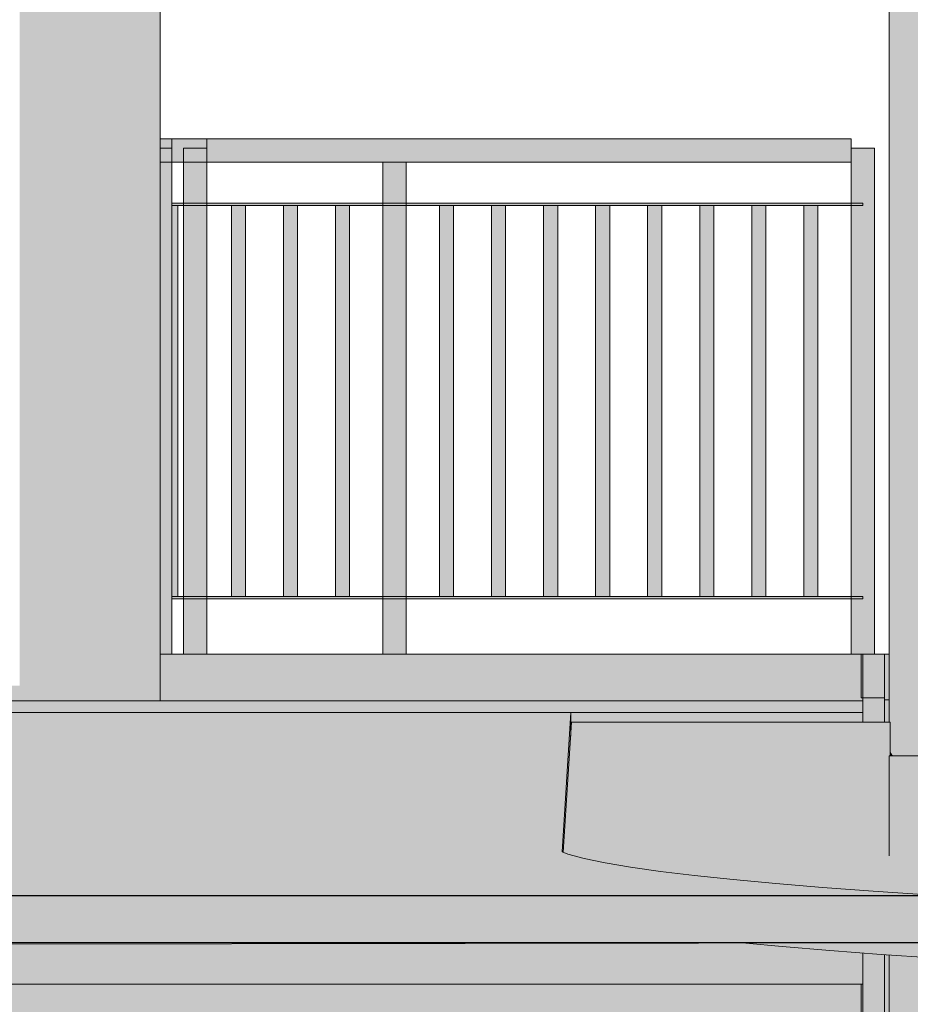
# Model space of a CAD drawing. Header units: centimetres. Extents: x -2429 to 5031, y -400 to 1888.
# Tile 4 of 86: x -1777 to -1587, y 285 to 495. Entities that reach past the tile are written whole.
import ezdxf

# ---------------------------------------------------------------- set-up
doc = ezdxf.new("R2010")
doc.units = ezdxf.units.CM
doc.header["$LTSCALE"] = 0.1
doc.header["$MEASUREMENT"] = 0
doc.linetypes.add('Przerywana długa', pattern=[1000, 500, -500])
doc.linetypes.add('Wipeout_Contour', pattern=[1000, 0, -1000])
for name, color, linetype in [('0_Teren', 7, 'Continuous'), ('2_barierki.K_IR', 7, 'Continuous'), ('2_belki.K_IR', 7, 'Continuous'), ('2_stropy.K_IR', 7, 'Continuous'), ('2_słupy.K_IR', 7, 'Continuous'), ('2_ściany podporowe.K_IR', 7, 'Continuous'), ('2_ściany zewnętrzne.ISTN', 7, 'Continuous'), ('3_wypełnienia.K_IR', 7, 'Continuous'), ('5_wymiary.K_IR', 7, 'Continuous')]:
    doc.layers.add(name, color=color, linetype=linetype)
doc.styles.add('GENERATED_STYLE_2', font='txt')
doc.dimstyles.new('GENERATED_STYLE__1', dxfattribs={"dimtxt": 18, "dimasz": 9.178744, "dimexe": 0.18, "dimexo": 100, "dimgap": 0.09, "dimtad": 1, "dimdec": 0, "dimzin": 0, "dimdsep": 46, "dimtxsty": 'GENERATED_STYLE_2', "dimblk": 'ARROWHEAD_2', "dimblk1": 'ARROWHEAD_2', "dimblk2": 'ARROWHEAD_2', "dimcen": 0.09, "dimclrd": 1, "dimclre": 1, "dimclrt": 1, "dimadec": 1, "dimazin": 0, "dimtfac": 1, "dimtdec": 4, "dimtmove": 0, "dimatfit": 3, "dimfxl": 1, "dimtolj": 1, "dimtzin": 0, "dimarcsym": 0})

# ---------------------------------------------------------------- blocks, each defined once
blk = doc.blocks.new('ElemPrzekroju_100_1')
at = {"layer": '0_Teren', "linetype": 'Continuous', "lineweight": 0, "true_color": 0xffffff}
for points in [[(-1660.79, 317.19), (-1659.75, 316.79), (-1656.27, 315.84), (-1651.82, 314.9), (-1646.4, 313.98), (-1640.02, 313.08), (-1632.71, 312.19), (-1624.49, 311.32), (-1615.37, 310.48), (-1605.39, 309.66), (-1594.57, 308.87), (-1582.93, 308.11), (-1578.58, 307.85), (-1420.35, 307.85), (-1420.35, 298.67), (-1419.69, 298.65), (-1336.09, 298.68), (-1336.09, 307.76), (-1340.37, 307.76), (-1591.14, 316.43), (-1591.14, 337.76), (-1590.92, 337.76), (-1590.92, 344.95), (-1658.96, 344.93)], [(-1657.84, 344.93), (-1658.96, 344.93), (-1660.79, 317.19), (-1659.75, 316.79), (-1658.93, 316.56)], [(-1590.92, 344.95), (-1590.92, 337.76), (-1590.92, 337.76)], [(-1590.92, 344.95), (-1590.92, 337.76), (-1590.92, 337.76)], [(-1613.99, 297.78), (-1621.73, 297.77), (-1613.99, 297.04)], [(-1613.99, 297.78), (-1621.73, 297.77), (-1613.99, 297.04)], [(-1603.84, 297.79), (-1613.99, 297.78), (-1613.99, 297.04), (-1603.84, 296.18)], [(-1603.84, 297.79), (-1613.99, 297.78), (-1613.99, 297.04), (-1603.84, 296.18)], [(-1592.86, 297.81), (-1603.84, 297.79), (-1603.84, 296.18), (-1592.86, 295.36)], [(-1592.86, 297.81), (-1603.84, 297.79), (-1603.84, 296.18), (-1592.86, 295.36)], [(-1581.07, 297.83), (-1592.86, 297.81), (-1592.86, 295.36), (-1581.07, 294.56)], [(-1581.07, 297.83), (-1592.86, 297.81), (-1592.86, 295.36), (-1581.07, 294.56)]]:
    blk.add_hatch(color=7, dxfattribs=at).paths.add_polyline_path(points)
at = {"layer": '0_Teren', "color": 252, "linetype": 'Continuous', "lineweight": 15}
for p, q in [((-1658.96, 344.93), (-1660.79, 317.19)), ((-1590.92, 344.95), (-1658.96, 344.93)), ((-1590.92, 337.76), (-1590.92, 344.95)), ((-1590.92, 344.95), (-1590.92, 337.76)), ((-1613.99, 297.04), (-1621.73, 297.77)), ((-1603.84, 296.18), (-1613.99, 297.04)), ((-1592.86, 295.36), (-1603.84, 296.18)), ((-1581.07, 294.56), (-1592.86, 295.36))]:
    blk.add_line(p, q, dxfattribs=at)
blk = doc.blocks.new('ElemPrzekroju_122_1')
at = {"layer": '2_ściany zewnętrzne.ISTN', "linetype": 'Continuous', "lineweight": 0, "true_color": 0xffffff}
for points in [[(-1343.52, 337.76), (-1591.14, 337.76), (-1591.14, 316.43), (-1340.37, 307.76), (-1340.37, 312.76), (-1343.52, 312.76)], [(-1591.14, 295.24), (-1591.14, 150), (-1340.37, 150), (-1340.37, 288.67), (-1419.69, 288.64), (-1426.79, 288.77), (-1444.58, 289.15), (-1461.96, 289.58), (-1478.89, 290.05), (-1495.32, 290.57), (-1511.21, 291.14), (-1526.51, 291.74), (-1541.19, 292.39), (-1555.2, 293.08), (-1568.5, 293.8), (-1581.07, 294.56)], [(-1591.14, 295.24), (-1591.14, 150), (-1340.37, 150), (-1340.37, 288.67), (-1419.69, 288.64), (-1426.79, 288.77), (-1444.58, 289.15), (-1461.96, 289.58), (-1478.89, 290.05), (-1495.32, 290.57), (-1511.21, 291.14), (-1526.51, 291.74), (-1541.19, 292.39), (-1555.2, 293.08), (-1568.5, 293.8), (-1581.07, 294.56)]]:
    blk.add_hatch(color=7, dxfattribs=at).paths.add_polyline_path(points)
at = {"layer": '2_ściany zewnętrzne.ISTN', "color": 252, "linetype": 'Continuous', "lineweight": 0}
for p, q in [((-1591.14, 337.76), (-1343.52, 337.76)), ((-1591.14, 337.76), (-1591.14, 316.43)), ((-1591.14, 295.24), (-1591.14, 150))]:
    blk.add_line(p, q, dxfattribs=at)
blk = doc.blocks.new('ElemPrzekroju_131_1')
at = {"layer": '0_Teren', "linetype": 'Continuous', "lineweight": 0}
blk.add_hatch(color=252, dxfattribs=at).paths.add_polyline_path([(-1924.6, 297.85), (-1420.35, 297.85), (-1420.35, 307.85), (-1924.6, 307.85)])
at = {"layer": '0_Teren', "color": 252, "linetype": 'Continuous', "lineweight": 30}
for p, q in [((-1420.35, 307.85), (-1924.6, 307.85)), ((-1420.35, 297.85), (-1924.6, 297.85))]:
    blk.add_line(p, q, dxfattribs=at)
blk = doc.blocks.new('ElemPrzekroju_133_1')
at = {"layer": '0_Teren', "linetype": 'Continuous', "lineweight": 0, "true_color": 0xffffff}
for points in [[(-1659.15, 347.02), (-2196.99, 347.02), (-2196.99, 332.49), (-2052.8, 332.49), (-2039.13, 331.49), (-2024.57, 330.34), (-2010.88, 329.15), (-1998.05, 327.95), (-1986.11, 326.72), (-1975.08, 325.47), (-1964.97, 324.19), (-1955.79, 322.9), (-1947.56, 321.6), (-1940.29, 320.28), (-1933.98, 318.95), (-1928.65, 317.6), (-1924.31, 316.25), (-1920.95, 314.89), (-1918.59, 313.52), (-1917.23, 312.16), (-1916.87, 310.78), (-1917.5, 309.41), (-1919.14, 308.05), (-1919.51, 307.85), (-1578.58, 307.85), (-1582.93, 308.11), (-1594.57, 308.87), (-1605.39, 309.66), (-1615.37, 310.48), (-1624.49, 311.32), (-1632.71, 312.19), (-1640.02, 313.08), (-1646.4, 313.98), (-1651.82, 314.9), (-1656.27, 315.84), (-1659.75, 316.79), (-1660.99, 317.26)], [(-1660.99, 317.26), (-1660.79, 317.19), (-1659.15, 341.93), (-1659.15, 347.02)], [(-1660.99, 317.26), (-1660.79, 317.19), (-1659.15, 341.93), (-1659.15, 347.02)], [(-1920.45, 297.85), (-1920.45, 297.35), (-1578.48, 297.83), (-1578.48, 297.85)], [(-1920.45, 297.85), (-1920.45, 297.35), (-1578.48, 297.83), (-1578.48, 297.85)]]:
    blk.add_hatch(color=7, dxfattribs=at).paths.add_polyline_path(points)
at = {"layer": '0_Teren', "color": 252, "linetype": 'Continuous', "lineweight": 15}
for p, q in [((-1659.15, 347.02), (-2196.99, 347.02)), ((-1660.99, 317.26), (-1659.15, 347.02)), ((-1659.15, 341.93), (-1659.15, 347.02)), ((-1659.75, 316.79), (-1660.99, 317.26)), ((-1656.27, 315.84), (-1659.75, 316.79)), ((-1651.82, 314.9), (-1656.27, 315.84)), ((-1646.4, 313.98), (-1651.82, 314.9)), ((-1640.02, 313.08), (-1646.4, 313.98)), ((-1632.71, 312.19), (-1640.02, 313.08)), ((-1624.49, 311.32), (-1632.71, 312.19)), ((-1615.37, 310.48), (-1624.49, 311.32)), ((-1605.39, 309.66), (-1615.37, 310.48)), ((-1594.57, 308.87), (-1605.39, 309.66)), ((-1582.93, 308.11), (-1594.57, 308.87)), ((-1578.48, 297.83), (-1920.45, 297.35))]:
    blk.add_line(p, q, dxfattribs=at)
blk = doc.blocks.new('ElemPrzekroju_139_1')
at = {"layer": '2_słupy.K_IR', "linetype": 'Continuous', "lineweight": 0, "true_color": 0xafafaf}
blk.add_hatch(color=253, dxfattribs=at).paths.add_polyline_path([(-1776.85, 349.5), (-1746.85, 349.5), (-1746.85, 1254.5), (-1776.85, 1254.5)])
at = {"layer": '2_słupy.K_IR', "color": 7, "linetype": 'Continuous', "lineweight": 0}
blk.add_line((-1746.85, 349.5), (-1746.85, 1254.5), dxfattribs=at)
blk = doc.blocks.new('ElemPrzekroju_152_1')
at = {"layer": '2_ściany zewnętrzne.ISTN', "linetype": 'Continuous', "lineweight": 0, "true_color": 0xffffff}
for points in [[(-1591.14, 344.95), (-1590.92, 344.95), (-1590.92, 337.76), (-1571.14, 337.76), (-1571.14, 366), (-1591.14, 366)], [(-1590.92, 338.68), (-1590.92, 337.76), (-1590.33, 337.76)]]:
    blk.add_hatch(color=7, dxfattribs=at).paths.add_polyline_path(points)
at = {"layer": '2_ściany zewnętrzne.ISTN', "color": 252, "linetype": 'Continuous', "lineweight": 13}
for p, q in [((-1591.14, 344.95), (-1591.14, 366)), ((-1571.14, 366), (-1571.14, 337.76))]:
    blk.add_line(p, q, dxfattribs=at)
blk = doc.blocks.new('ElemPrzekroju_154_1')
at = {"layer": '2_ściany zewnętrzne.ISTN', "linetype": 'Continuous', "lineweight": 0, "true_color": 0xffffff}
blk.add_hatch(color=7, dxfattribs=at).paths.add_polyline_path([(-1571.14, 726), (-1591.14, 726), (-1591.14, 366), (-1571.14, 366)])
at = {"layer": '2_ściany zewnętrzne.ISTN', "color": 252, "linetype": 'Continuous', "lineweight": 13}
blk.add_line((-1591.14, 366), (-1591.14, 726), dxfattribs=at)
blk = doc.blocks.new('ElemPrzekroju_329_1')
at = {"layer": '2_ściany zewnętrzne.ISTN', "color": 7, "linetype": 'Continuous', "lineweight": 13}
for p, q in [((-1591.15, 562.2), (-1591.15, 555.1)), ((-1591.15, 552.51), (-1591.15, 550.67)), ((-1591.15, 550.67), (-1591.15, 543.58)), ((-1591.15, 542.82), (-1591.15, 539.14)), ((-1591.15, 539.14), (-1591.15, 532.05)), ((-1591.15, 532.05), (-1591.15, 527.61)), ((-1591.15, 527.61), (-1591.15, 520.52)), ((-1591.15, 520.52), (-1591.15, 517.48)), ((-1591.15, 516.08), (-1591.15, 508.99)), ((-1591.15, 508.99), (-1591.15, 507.79)), ((-1591.15, 504.55), (-1591.15, 497.46)), ((-1591.15, 494.38), (-1591.15, 493.02)), ((-1591.15, 493.02), (-1591.15, 485.93)), ((-1591.15, 484.69), (-1591.15, 481.49)), ((-1591.15, 481.49), (-1591.15, 474.4)), ((-1591.15, 474.4), (-1591.15, 469.96)), ((-1591.15, 469.96), (-1591.15, 468.7)), ((-1591.15, 468.7), (-1591.15, 461.6)), ((-1591.15, 454.5), (-1591.15, 461.6)), ((-1591.15, 453.24), (-1591.15, 454.5)), ((-1591.15, 448.8), (-1591.15, 453.24)), ((-1591.15, 441.71), (-1591.15, 448.8)), ((-1591.15, 438.51), (-1591.15, 441.71)), ((-1591.15, 430.18), (-1591.15, 437.27)), ((-1591.15, 428.82), (-1591.15, 430.18)), ((-1591.15, 418.65), (-1591.15, 425.74)), ((-1591.15, 414.21), (-1591.15, 415.41)), ((-1591.15, 407.12), (-1591.15, 414.21)), ((-1591.15, 402.68), (-1591.15, 405.72)), ((-1591.15, 395.59), (-1591.15, 402.68)), ((-1591.15, 391.15), (-1591.15, 395.59)), ((-1591.15, 384.06), (-1591.15, 391.15)), ((-1591.15, 380.38), (-1591.15, 384.06)), ((-1591.15, 372.53), (-1591.15, 379.62)), ((-1591.15, 370.69), (-1591.15, 372.53)), ((-1591.15, 361), (-1591.15, 368.1))]:
    blk.add_line(p, q, dxfattribs=at)
blk = doc.blocks.new('ElemPrzekroju_411_1')
at = {"layer": '2_ściany podporowe.K_IR', "linetype": 'Continuous', "lineweight": 0, "true_color": 0x969696}
blk.add_hatch(color=252, dxfattribs=at).paths.add_polyline_path([(-1776.85, 150), (-1597.14, 150), (-1597.14, 289.02), (-1776.85, 289.02)])
blk.add_hatch(color=252, dxfattribs=at).paths.add_polyline_path([(-1776.85, 150), (-1597.14, 150), (-1597.14, 289.02), (-1776.85, 289.02)])
at = {"layer": '2_ściany podporowe.K_IR', "color": 7, "linetype": 'Continuous', "lineweight": 0}
blk.add_line((-1596.79, 150), (-1596.79, 289.02), dxfattribs=at)
at = {"layer": '2_ściany podporowe.K_IR', "color": 7, "linetype": 'Przerywana długa', "lineweight": 0}
blk.add_line((-1776.85, 150), (-1597.14, 150), dxfattribs=at)
blk = doc.blocks.new('ElemPrzekroju_413_1')
at = {"layer": '2_stropy.K_IR', "linetype": 'Continuous', "lineweight": 0, "true_color": 0xe0e0e0}
blk.add_hatch(color=254, dxfattribs=at).paths.add_polyline_path([(-2196.99, 348.05), (-2196.99, 347.02), (-1596.79, 347.02), (-1596.79, 349.5), (-2142.99, 349.5), (-2169.14, 348.77), (-2182.72, 348.39), (-2184.52, 348.4)])
at = {"layer": '2_stropy.K_IR', "linetype": 'Continuous', "lineweight": 0, "true_color": 0xafafaf}
for points in [[(-1659.15, 347.02), (-1659.15, 341.93), (-1658.96, 344.93), (-1596.79, 344.95), (-1596.79, 347.02)], [(-2196.99, 289.02), (-1596.79, 289.02), (-1596.79, 295.65), (-1603.84, 296.18), (-1613.99, 297.04), (-1621.73, 297.77), (-1920.45, 297.35), (-1920.45, 297.85), (-1926.82, 297.85), (-1926.82, 307.02), (-1928.65, 307.59), (-1933.98, 308.93), (-1940.29, 310.27), (-1947.56, 311.59), (-1955.79, 312.89), (-1964.97, 314.18), (-1975.08, 315.45), (-1986.11, 316.7), (-1998.05, 317.93), (-2010.88, 319.14), (-2024.57, 320.32), (-2039.13, 321.48), (-2052.8, 322.47), (-2196.99, 322.47)]]:
    blk.add_hatch(color=253, dxfattribs=at).paths.add_polyline_path(points)
at = {"layer": '2_stropy.K_IR', "linetype": 'Continuous', "lineweight": 0, "true_color": 0x969696}
for points in [[(-1659.15, 341.93), (-1658.96, 344.93), (-1657.84, 344.93), (-1659.15, 347.02)], [(-2052.8, 322.47), (-2187.84, 322.47), (-2166.79, 289.02), (-1596.79, 289.02), (-1596.79, 295.65), (-1603.84, 296.18), (-1613.99, 297.04), (-1621.73, 297.77), (-1920.45, 297.35), (-1920.45, 297.85), (-1926.82, 297.85), (-1926.82, 307.02), (-1928.65, 307.59), (-1933.98, 308.93), (-1940.29, 310.27), (-1947.56, 311.59), (-1955.79, 312.89), (-1964.97, 314.18), (-1975.08, 315.45), (-1986.11, 316.7), (-1998.05, 317.93), (-2010.88, 319.14), (-2024.57, 320.32), (-2039.13, 321.48)]]:
    blk.add_hatch(color=252, dxfattribs=at).paths.add_polyline_path(points)
at = {"layer": '2_stropy.K_IR', "color": 7, "linetype": 'Continuous', "lineweight": 0}
for p, q in [((-1596.79, 349.5), (-2142.99, 349.5)), ((-1596.79, 347.02), (-1596.79, 349.5)), ((-1659.15, 347.02), (-1596.79, 347.02)), ((-1596.79, 344.95), (-1596.79, 347.02)), ((-1596.79, 289.02), (-1596.79, 295.65)), ((-1596.79, 289.02), (-2196.99, 289.02))]:
    blk.add_line(p, q, dxfattribs=at)
blk = doc.blocks.new('ElemPrzekroju_419_1')
at = {"layer": '2_barierki.K_IR', "linetype": 'Continuous', "lineweight": 0, "true_color": 0x878887}
blk.add_hatch(color=252, dxfattribs=at).paths.add_polyline_path([(-1746.85, 469.5), (-1746.85, 464.5), (-1744.35, 464.5), (-1744.35, 469.5)])
blk.add_hatch(color=252, dxfattribs=at).paths.add_polyline_path([(-1746.85, 469.5), (-1746.85, 464.5), (-1744.35, 464.5), (-1744.35, 469.5)])
at = {"layer": '2_barierki.K_IR', "color": 7, "linetype": 'Continuous', "lineweight": 0}
for p, q in [((-1746.85, 469.5), (-1744.35, 469.5)), ((-1744.35, 469.5), (-1744.35, 467.5)), ((-1746.85, 464.5), (-1744.35, 464.5))]:
    blk.add_line(p, q, dxfattribs=at)
blk = doc.blocks.new('ElemPrzekroju_468_1')
at = {"layer": '2_belki.K_IR', "linetype": 'Continuous', "lineweight": 0, "true_color": 0xe0e0e0}
blk.add_hatch(color=254, dxfattribs=at).paths.add_polyline_path([(-1746.85, 359.5), (-1746.85, 349.5), (-1596.79, 349.5), (-1596.79, 359.5), (-1597.14, 359.5), (-1597.14, 359.5)])
at = {"layer": '2_belki.K_IR', "linetype": 'Continuous', "lineweight": 0, "true_color": 0x9e9e9e}
h = blk.add_hatch(color=253, dxfattribs=at)
h.paths.add_polyline_path([(-1597.14, 359.5), (-1746.85, 359.5), (-1746.85, 349.5), (-1597.14, 351.51), (-1597.14, 350.13), (-1596.79, 350.13), (-1596.79, 359.5), (-1597.14, 359.5)])
h.paths.add_polyline_path([(-1645.71, 353.12), (-1637.44, 353.12), (-1646.3, 353), (-1646.37, 353.11)], flags=0)
h.paths.add_polyline_path([(-1646.19, 352.83), (-1624.85, 353.12), (-1624.78, 353.01), (-1646.12, 352.72)], flags=0)
h.paths.add_polyline_path([(-1619.53, 353.12), (-1618.9, 353.12), (-1618.59, 352.64), (-1619.21, 352.64)], flags=0)
h.paths.add_polyline_path([(-1646.06, 352.64), (-1646.07, 352.66), (-1624.73, 352.94), (-1624.63, 352.78), (-1635.24, 352.64)], flags=0)
h.paths.add_polyline_path([(-1610.31, 352.54), (-1610.69, 353.12), (-1602.59, 353.12), (-1602.17, 352.47), (-1645.58, 351.89), (-1645.69, 352.06)], flags=0)
h.paths.add_polyline_path([(-1630.09, 352.64), (-1624.58, 352.71), (-1624.54, 352.64)], flags=0)
h.paths.add_polyline_path([(-1645.91, 352.41), (-1645.92, 352.41), (-1645.71, 352.41)], flags=0)
h.paths.add_polyline_path([(-1645.88, 352.36), (-1641.94, 352.41), (-1634.79, 352.41), (-1645.82, 352.27)], flags=0)
at = {"layer": '2_belki.K_IR', "color": 7, "linetype": 'Continuous', "lineweight": 0}
for p, q in [((-1746.85, 359.5), (-1744.35, 359.5)), ((-1744.35, 359.5), (-1597.14, 359.5)), ((-1596.79, 359.5), (-1597.14, 359.5)), ((-1596.79, 359.5), (-1596.79, 350.13)), ((-1596.79, 350.13), (-1596.79, 349.5))]:
    blk.add_line(p, q, dxfattribs=at)
blk = doc.blocks.new('ElemPrzekroju_469_1')
at = {"layer": '2_barierki.K_IR', "linetype": 'Continuous', "lineweight": 0, "true_color": 0xa3a3a3}
blk.add_hatch(color=253, dxfattribs=at).paths.add_polyline_path([(-1744.35, 469.5), (-1744.35, 464.5), (-1741.85, 464.5), (-1741.85, 467.5), (-1736.85, 467.5), (-1736.85, 469.5)])
blk.add_hatch(color=253, dxfattribs=at).paths.add_polyline_path([(-1744.35, 469.5), (-1744.35, 464.5), (-1741.85, 464.5), (-1741.85, 467.5), (-1736.85, 467.5), (-1736.85, 469.5)])
at = {"layer": '2_barierki.K_IR', "color": 7, "linetype": 'Continuous', "lineweight": 0}
for p, q in [((-1744.35, 469.5), (-1736.85, 469.5)), ((-1736.85, 469.5), (-1736.85, 467.5)), ((-1744.35, 464.5), (-1741.85, 464.5)), ((-1741.85, 464.5), (-1736.85, 464.5))]:
    blk.add_line(p, q, dxfattribs=at)
blk = doc.blocks.new('ElemPrzekroju_470_1')
at = {"layer": '2_barierki.K_IR', "linetype": 'Continuous', "lineweight": 0, "true_color": 0xa3a3a3}
blk.add_hatch(color=253, dxfattribs=at).paths.add_polyline_path([(-1744.35, 371.25), (-1736.85, 371.25), (-1736.85, 371.75), (-1744.35, 371.75)])
blk.add_hatch(color=253, dxfattribs=at).paths.add_polyline_path([(-1744.35, 371.25), (-1736.85, 371.25), (-1736.85, 371.75), (-1744.35, 371.75)])
at = {"layer": '2_barierki.K_IR', "color": 7, "linetype": 'Continuous', "lineweight": 0}
for p, q in [((-1744.35, 371.75), (-1741.85, 371.75)), ((-1744.35, 371.25), (-1741.85, 371.25)), ((-1741.85, 371.75), (-1736.85, 371.75)), ((-1741.85, 371.25), (-1736.85, 371.25))]:
    blk.add_line(p, q, dxfattribs=at)
blk = doc.blocks.new('ElemPrzekroju_471_1')
at = {"layer": '2_barierki.K_IR', "linetype": 'Continuous', "lineweight": 0, "true_color": 0xa3a3a3}
blk.add_hatch(color=253, dxfattribs=at).paths.add_polyline_path([(-1736.85, 455.75), (-1744.35, 455.75), (-1744.35, 455.25), (-1736.85, 455.25)])
blk.add_hatch(color=253, dxfattribs=at).paths.add_polyline_path([(-1736.85, 455.75), (-1744.35, 455.75), (-1744.35, 455.25), (-1736.85, 455.25)])
at = {"layer": '2_barierki.K_IR', "color": 7, "linetype": 'Continuous', "lineweight": 0}
for p, q in [((-1744.35, 455.75), (-1741.85, 455.75)), ((-1744.35, 455.25), (-1741.85, 455.25)), ((-1741.85, 455.75), (-1736.85, 455.75)), ((-1741.85, 455.25), (-1736.85, 455.25))]:
    blk.add_line(p, q, dxfattribs=at)
blk = doc.blocks.new('ElemPrzekroju_472_1')
at = {"layer": '2_barierki.K_IR', "linetype": 'Continuous', "lineweight": 0, "true_color": 0xa3a3a3}
blk.add_hatch(color=253, dxfattribs=at).paths.add_polyline_path([(-1736.85, 469.5), (-1736.85, 464.5), (-1599.29, 464.5), (-1599.29, 469.5)])
blk.add_hatch(color=253, dxfattribs=at).paths.add_polyline_path([(-1736.85, 469.5), (-1736.85, 464.5), (-1599.29, 464.5), (-1599.29, 469.5)])
at = {"layer": '2_barierki.K_IR', "color": 7, "linetype": 'Continuous', "lineweight": 0}
for p, q in [((-1736.85, 469.5), (-1599.29, 469.5)), ((-1599.29, 469.5), (-1599.29, 467.5)), ((-1736.85, 464.5), (-1699.29, 464.5)), ((-1694.29, 464.5), (-1599.29, 464.5))]:
    blk.add_line(p, q, dxfattribs=at)
blk = doc.blocks.new('ElemPrzekroju_473_1')
at = {"layer": '2_barierki.K_IR', "linetype": 'Continuous', "lineweight": 0, "true_color": 0xa3a3a3}
for points in [[(-1736.85, 371.25), (-1699.29, 371.25), (-1699.29, 371.75), (-1736.85, 371.75)], [(-1736.85, 371.25), (-1699.29, 371.25), (-1699.29, 371.75), (-1736.85, 371.75)], [(-1694.29, 371.75), (-1694.29, 371.25), (-1599.29, 371.25), (-1599.29, 371.75)], [(-1694.29, 371.75), (-1694.29, 371.25), (-1599.29, 371.25), (-1599.29, 371.75)]]:
    blk.add_hatch(color=253, dxfattribs=at).paths.add_polyline_path(points)
at = {"layer": '2_barierki.K_IR', "color": 7, "linetype": 'Continuous', "lineweight": 0}
for p, q in [((-1736.85, 371.75), (-1699.29, 371.75)), ((-1736.85, 371.25), (-1699.29, 371.25)), ((-1699.29, 371.75), (-1694.29, 371.75)), ((-1699.29, 371.25), (-1694.29, 371.25)), ((-1694.29, 371.75), (-1599.29, 371.75)), ((-1694.29, 371.25), (-1599.29, 371.25)), ((-1599.29, 371.75), (-1596.79, 371.75)), ((-1599.29, 371.25), (-1596.79, 371.25)), ((-1596.79, 371.75), (-1596.79, 371.25))]:
    blk.add_line(p, q, dxfattribs=at)
blk = doc.blocks.new('ElemPrzekroju_474_1')
at = {"layer": '2_barierki.K_IR', "linetype": 'Continuous', "lineweight": 0, "true_color": 0xa3a3a3}
for points in [[(-1736.85, 455.25), (-1699.29, 455.25), (-1699.29, 455.75), (-1736.85, 455.75)], [(-1736.85, 455.25), (-1699.29, 455.25), (-1699.29, 455.75), (-1736.85, 455.75)], [(-1694.29, 455.25), (-1599.29, 455.25), (-1599.29, 455.75), (-1694.29, 455.75)], [(-1694.29, 455.25), (-1599.29, 455.25), (-1599.29, 455.75), (-1694.29, 455.75)]]:
    blk.add_hatch(color=253, dxfattribs=at).paths.add_polyline_path(points)
at = {"layer": '2_barierki.K_IR', "color": 7, "linetype": 'Continuous', "lineweight": 0}
for p, q in [((-1736.85, 455.75), (-1699.29, 455.75)), ((-1736.85, 455.25), (-1699.29, 455.25)), ((-1699.29, 455.75), (-1694.29, 455.75)), ((-1699.29, 455.25), (-1694.29, 455.25)), ((-1694.29, 455.75), (-1599.29, 455.75)), ((-1694.29, 455.25), (-1599.29, 455.25)), ((-1599.29, 455.75), (-1596.79, 455.75)), ((-1599.29, 455.25), (-1596.79, 455.25)), ((-1596.79, 455.75), (-1596.79, 455.25))]:
    blk.add_line(p, q, dxfattribs=at)
blk = doc.blocks.new('ElemPrzekroju_508_1')
at = {"layer": '2_ściany podporowe.K_IR', "linetype": 'Continuous', "lineweight": 0, "true_color": 0x969696}
blk.add_hatch(color=252, dxfattribs=at).paths.add_polyline_path([(-1592.14, 359.5), (-1592.14, 349.74), (-1591.14, 349.74), (-1591.14, 359.5)])
blk.add_hatch(color=252, dxfattribs=at).paths.add_polyline_path([(-1592.14, 359.5), (-1592.14, 349.74), (-1591.14, 349.74), (-1591.14, 359.5)])
at = {"layer": '2_ściany podporowe.K_IR', "linetype": 'Continuous', "lineweight": 0, "true_color": 0x4e4e4e}
for points in [[(-1592.14, 344.95), (-1591.14, 344.95), (-1591.14, 349.74), (-1592.14, 349.74)], [(-1592.14, 344.95), (-1591.14, 344.95), (-1591.14, 349.74), (-1592.14, 349.74)], [(-1592.14, 295.31), (-1592.14, 150), (-1591.14, 150), (-1591.14, 295.24)], [(-1592.14, 295.31), (-1592.14, 150), (-1591.14, 150), (-1591.14, 295.24)]]:
    blk.add_hatch(color=251, dxfattribs=at).paths.add_polyline_path(points)
at = {"layer": '2_ściany podporowe.K_IR', "color": 7, "linetype": 'Continuous', "lineweight": 0}
for p, q in [((-1592.14, 359.5), (-1591.14, 359.5)), ((-1592.14, 349.74), (-1591.14, 349.74))]:
    blk.add_line(p, q, dxfattribs=at)
at = {"layer": '2_ściany podporowe.K_IR', "color": 7, "linetype": 'Przerywana długa', "lineweight": 0}
blk.add_line((-1592.14, 150), (-1591.14, 150), dxfattribs=at)
blk = doc.blocks.new('ElemPrzekroju_509_1')
at = {"layer": '2_ściany podporowe.K_IR', "linetype": 'Continuous', "lineweight": 0, "true_color": 0x969696}
blk.add_hatch(color=252, dxfattribs=at).paths.add_polyline_path([(-1596.79, 289.02), (-1597.14, 289.02), (-1597.14, 150), (-1592.14, 150), (-1592.14, 295.31), (-1592.86, 295.36), (-1596.79, 295.65)])
blk.add_hatch(color=252, dxfattribs=at).paths.add_polyline_path([(-1596.79, 289.02), (-1597.14, 289.02), (-1597.14, 150), (-1592.14, 150), (-1592.14, 295.31), (-1592.86, 295.36), (-1596.79, 295.65)])
at = {"layer": '2_ściany podporowe.K_IR', "color": 7, "linetype": 'Continuous', "lineweight": 0}
for p, q in [((-1592.14, 295.31), (-1592.14, 150)), ((-1597.14, 150), (-1597.14, 289.02))]:
    blk.add_line(p, q, dxfattribs=at)
at = {"layer": '2_ściany podporowe.K_IR', "color": 7, "linetype": 'Przerywana długa', "lineweight": 0}
blk.add_line((-1597.14, 150), (-1592.14, 150), dxfattribs=at)
blk = doc.blocks.new('ElemPrzekroju_510_1')
at = {"layer": '2_ściany podporowe.K_IR', "linetype": 'Continuous', "lineweight": 0, "true_color": 0xe0e0e0}
blk.add_hatch(color=254, dxfattribs=at).paths.add_polyline_path([(-1592.14, 359.5), (-1597.14, 359.5), (-1597.14, 359.5), (-1596.79, 359.5), (-1596.79, 350.12), (-1592.14, 350.12)])
at = {"layer": '2_ściany podporowe.K_IR', "linetype": 'Continuous', "lineweight": 0, "true_color": 0x9e9e9e}
blk.add_hatch(color=253, dxfattribs=at).paths.add_polyline_path([(-1597.14, 359.5), (-1597.14, 359.5), (-1596.79, 359.5), (-1596.79, 351.52), (-1592.14, 351.58), (-1592.14, 359.5)])
at = {"layer": '2_ściany podporowe.K_IR', "linetype": 'Continuous', "lineweight": 0, "true_color": 0xafafaf}
blk.add_hatch(color=253, dxfattribs=at).paths.add_polyline_path([(-1596.79, 349.5), (-1596.79, 344.95), (-1592.14, 344.95), (-1592.14, 350.12), (-1596.79, 350.12)])
at = {"layer": '2_ściany podporowe.K_IR', "linetype": 'Continuous', "lineweight": 0, "true_color": 0x969696}
blk.add_hatch(color=252, dxfattribs=at).paths.add_polyline_path([(-1596.79, 350.12), (-1596.79, 344.95), (-1593.49, 344.95)])
at = {"layer": '2_ściany podporowe.K_IR', "color": 7, "linetype": 'Continuous', "lineweight": 0}
for p, q in [((-1597.14, 350.12), (-1597.14, 359.5)), ((-1596.79, 359.5), (-1592.14, 359.5)), ((-1592.14, 350.12), (-1592.14, 359.5)), ((-1597.14, 350.12), (-1592.14, 350.12)), ((-1592.14, 350.12), (-1592.14, 344.95))]:
    blk.add_line(p, q, dxfattribs=at)
blk = doc.blocks.new('ElemPrzekroju_911_1')
at = {"layer": '2_barierki.K_IR', "linetype": 'Continuous', "lineweight": 0, "true_color": 0x878887}
blk.add_hatch(color=252, dxfattribs=at).paths.add_polyline_path([(-1746.85, 359.5), (-1744.35, 359.5), (-1744.35, 464.5), (-1746.85, 464.5)])
blk.add_hatch(color=252, dxfattribs=at).paths.add_polyline_path([(-1746.85, 359.5), (-1744.35, 359.5), (-1744.35, 464.5), (-1746.85, 464.5)])
at = {"layer": '2_barierki.K_IR', "color": 7, "linetype": 'Continuous', "lineweight": 0}
for p in [(-1746.85, 467.5), (-1744.35, 359.5)]:
    blk.add_line(p, (-1744.35, 467.5), dxfattribs=at)
blk = doc.blocks.new('ElemPrzekroju_974_1')
at = {"layer": '2_barierki.K_IR', "linetype": 'Continuous', "lineweight": 0, "true_color": 0xa3a3a3}
blk.add_hatch(color=253, dxfattribs=at).paths.add_polyline_path([(-1744.35, 371.75), (-1743.06, 371.75), (-1743.06, 455.25), (-1744.35, 455.25)])
blk.add_hatch(color=253, dxfattribs=at).paths.add_polyline_path([(-1744.35, 371.75), (-1743.06, 371.75), (-1743.06, 455.25), (-1744.35, 455.25)])
at = {"layer": '2_barierki.K_IR', "color": 7, "linetype": 'Continuous', "lineweight": 0}
blk.add_line((-1743.06, 371.75), (-1743.06, 455.25), dxfattribs=at)
blk = doc.blocks.new('ElemPrzekroju_975_1')
at = {"layer": '2_barierki.K_IR', "linetype": 'Continuous', "lineweight": 0, "true_color": 0xa3a3a3}
blk.add_hatch(color=253, dxfattribs=at).paths.add_polyline_path([(-1694.29, 464.5), (-1699.29, 464.5), (-1699.29, 359.5), (-1694.29, 359.5)])
blk.add_hatch(color=253, dxfattribs=at).paths.add_polyline_path([(-1694.29, 464.5), (-1699.29, 464.5), (-1699.29, 359.5), (-1694.29, 359.5)])
at = {"layer": '2_barierki.K_IR', "color": 7, "linetype": 'Continuous', "lineweight": 0}
for p, q in [((-1699.29, 464.5), (-1694.29, 464.5)), ((-1699.29, 455.75), (-1699.29, 464.5)), ((-1694.29, 455.75), (-1694.29, 464.5)), ((-1699.29, 455.25), (-1699.29, 455.75)), ((-1699.29, 371.75), (-1699.29, 455.25)), ((-1694.29, 455.25), (-1694.29, 455.75)), ((-1694.29, 371.75), (-1694.29, 455.25)), ((-1699.29, 371.25), (-1699.29, 371.75)), ((-1699.29, 359.5), (-1699.29, 371.25)), ((-1694.29, 371.25), (-1694.29, 371.75)), ((-1694.29, 359.5), (-1694.29, 371.25))]:
    blk.add_line(p, q, dxfattribs=at)
blk = doc.blocks.new('ElemPrzekroju_976_1')
at = {"layer": '2_barierki.K_IR', "linetype": 'Continuous', "lineweight": 0, "true_color": 0xa3a3a3}
blk.add_hatch(color=253, dxfattribs=at).paths.add_polyline_path([(-1728.62, 455.25), (-1731.62, 455.25), (-1731.62, 371.75), (-1728.62, 371.75)])
blk.add_hatch(color=253, dxfattribs=at).paths.add_polyline_path([(-1728.62, 455.25), (-1731.62, 455.25), (-1731.62, 371.75), (-1728.62, 371.75)])
at = {"layer": '2_barierki.K_IR', "color": 7, "linetype": 'Continuous', "lineweight": 0}
for p, q in [((-1731.62, 371.75), (-1731.62, 455.25)), ((-1728.62, 371.75), (-1728.62, 455.25))]:
    blk.add_line(p, q, dxfattribs=at)
blk = doc.blocks.new('ElemPrzekroju_977_1')
at = {"layer": '2_barierki.K_IR', "linetype": 'Continuous', "lineweight": 0, "true_color": 0xa3a3a3}
blk.add_hatch(color=253, dxfattribs=at).paths.add_polyline_path([(-1717.51, 455.25), (-1720.51, 455.25), (-1720.51, 371.75), (-1717.51, 371.75)])
blk.add_hatch(color=253, dxfattribs=at).paths.add_polyline_path([(-1717.51, 455.25), (-1720.51, 455.25), (-1720.51, 371.75), (-1717.51, 371.75)])
at = {"layer": '2_barierki.K_IR', "color": 7, "linetype": 'Continuous', "lineweight": 0}
for p, q in [((-1720.51, 371.75), (-1720.51, 455.25)), ((-1717.51, 371.75), (-1717.51, 455.25))]:
    blk.add_line(p, q, dxfattribs=at)
blk = doc.blocks.new('ElemPrzekroju_978_1')
at = {"layer": '2_barierki.K_IR', "linetype": 'Continuous', "lineweight": 0, "true_color": 0xa3a3a3}
blk.add_hatch(color=253, dxfattribs=at).paths.add_polyline_path([(-1706.4, 455.25), (-1709.4, 455.25), (-1709.4, 371.75), (-1706.4, 371.75)])
blk.add_hatch(color=253, dxfattribs=at).paths.add_polyline_path([(-1706.4, 455.25), (-1709.4, 455.25), (-1709.4, 371.75), (-1706.4, 371.75)])
at = {"layer": '2_barierki.K_IR', "color": 7, "linetype": 'Continuous', "lineweight": 0}
for p, q in [((-1709.4, 371.75), (-1709.4, 455.25)), ((-1706.4, 371.75), (-1706.4, 455.25))]:
    blk.add_line(p, q, dxfattribs=at)
blk = doc.blocks.new('ElemPrzekroju_979_1')
at = {"layer": '2_barierki.K_IR', "linetype": 'Continuous', "lineweight": 0, "true_color": 0xa3a3a3}
blk.add_hatch(color=253, dxfattribs=at).paths.add_polyline_path([(-1687.17, 371.75), (-1684.17, 371.75), (-1684.17, 455.25), (-1687.17, 455.25)])
blk.add_hatch(color=253, dxfattribs=at).paths.add_polyline_path([(-1687.17, 371.75), (-1684.17, 371.75), (-1684.17, 455.25), (-1687.17, 455.25)])
at = {"layer": '2_barierki.K_IR', "color": 7, "linetype": 'Continuous', "lineweight": 0}
for p, q in [((-1687.17, 371.75), (-1687.17, 455.25)), ((-1684.17, 371.75), (-1684.17, 455.25))]:
    blk.add_line(p, q, dxfattribs=at)
blk = doc.blocks.new('ElemPrzekroju_980_1')
at = {"layer": '2_barierki.K_IR', "linetype": 'Continuous', "lineweight": 0, "true_color": 0xa3a3a3}
blk.add_hatch(color=253, dxfattribs=at).paths.add_polyline_path([(-1676.06, 371.75), (-1673.06, 371.75), (-1673.06, 455.25), (-1676.06, 455.25)])
blk.add_hatch(color=253, dxfattribs=at).paths.add_polyline_path([(-1676.06, 371.75), (-1673.06, 371.75), (-1673.06, 455.25), (-1676.06, 455.25)])
at = {"layer": '2_barierki.K_IR', "color": 7, "linetype": 'Continuous', "lineweight": 0}
for p, q in [((-1676.06, 371.75), (-1676.06, 455.25)), ((-1673.06, 371.75), (-1673.06, 455.25))]:
    blk.add_line(p, q, dxfattribs=at)
blk = doc.blocks.new('ElemPrzekroju_981_1')
at = {"layer": '2_barierki.K_IR', "linetype": 'Continuous', "lineweight": 0, "true_color": 0xa3a3a3}
blk.add_hatch(color=253, dxfattribs=at).paths.add_polyline_path([(-1664.95, 371.75), (-1661.95, 371.75), (-1661.95, 455.25), (-1664.95, 455.25)])
blk.add_hatch(color=253, dxfattribs=at).paths.add_polyline_path([(-1664.95, 371.75), (-1661.95, 371.75), (-1661.95, 455.25), (-1664.95, 455.25)])
at = {"layer": '2_barierki.K_IR', "color": 7, "linetype": 'Continuous', "lineweight": 0}
for p, q in [((-1664.95, 371.75), (-1664.95, 455.25)), ((-1661.95, 371.75), (-1661.95, 455.25))]:
    blk.add_line(p, q, dxfattribs=at)
blk = doc.blocks.new('ElemPrzekroju_982_1')
at = {"layer": '2_barierki.K_IR', "linetype": 'Continuous', "lineweight": 0, "true_color": 0xa3a3a3}
blk.add_hatch(color=253, dxfattribs=at).paths.add_polyline_path([(-1653.84, 371.75), (-1650.84, 371.75), (-1650.84, 455.25), (-1653.84, 455.25)])
blk.add_hatch(color=253, dxfattribs=at).paths.add_polyline_path([(-1653.84, 371.75), (-1650.84, 371.75), (-1650.84, 455.25), (-1653.84, 455.25)])
at = {"layer": '2_barierki.K_IR', "color": 7, "linetype": 'Continuous', "lineweight": 0}
for p, q in [((-1653.84, 371.75), (-1653.84, 455.25)), ((-1650.84, 371.75), (-1650.84, 455.25))]:
    blk.add_line(p, q, dxfattribs=at)
blk = doc.blocks.new('ElemPrzekroju_983_1')
at = {"layer": '2_barierki.K_IR', "linetype": 'Continuous', "lineweight": 0, "true_color": 0xa3a3a3}
blk.add_hatch(color=253, dxfattribs=at).paths.add_polyline_path([(-1642.73, 371.75), (-1639.73, 371.75), (-1639.73, 455.25), (-1642.73, 455.25)])
blk.add_hatch(color=253, dxfattribs=at).paths.add_polyline_path([(-1642.73, 371.75), (-1639.73, 371.75), (-1639.73, 455.25), (-1642.73, 455.25)])
at = {"layer": '2_barierki.K_IR', "color": 7, "linetype": 'Continuous', "lineweight": 0}
for p, q in [((-1642.73, 371.75), (-1642.73, 455.25)), ((-1639.73, 371.75), (-1639.73, 455.25))]:
    blk.add_line(p, q, dxfattribs=at)
blk = doc.blocks.new('ElemPrzekroju_984_1')
at = {"layer": '2_barierki.K_IR', "linetype": 'Continuous', "lineweight": 0, "true_color": 0xa3a3a3}
blk.add_hatch(color=253, dxfattribs=at).paths.add_polyline_path([(-1628.62, 455.25), (-1631.62, 455.25), (-1631.62, 371.75), (-1628.62, 371.75)])
blk.add_hatch(color=253, dxfattribs=at).paths.add_polyline_path([(-1628.62, 455.25), (-1631.62, 455.25), (-1631.62, 371.75), (-1628.62, 371.75)])
at = {"layer": '2_barierki.K_IR', "color": 7, "linetype": 'Continuous', "lineweight": 0}
for p, q in [((-1631.62, 371.75), (-1631.62, 455.25)), ((-1628.62, 371.75), (-1628.62, 455.25))]:
    blk.add_line(p, q, dxfattribs=at)
blk = doc.blocks.new('ElemPrzekroju_985_1')
at = {"layer": '2_barierki.K_IR', "linetype": 'Continuous', "lineweight": 0, "true_color": 0xa3a3a3}
blk.add_hatch(color=253, dxfattribs=at).paths.add_polyline_path([(-1617.51, 455.25), (-1620.51, 455.25), (-1620.51, 371.75), (-1617.51, 371.75)])
blk.add_hatch(color=253, dxfattribs=at).paths.add_polyline_path([(-1617.51, 455.25), (-1620.51, 455.25), (-1620.51, 371.75), (-1617.51, 371.75)])
at = {"layer": '2_barierki.K_IR', "color": 7, "linetype": 'Continuous', "lineweight": 0}
for p, q in [((-1620.51, 371.75), (-1620.51, 455.25)), ((-1617.51, 371.75), (-1617.51, 455.25))]:
    blk.add_line(p, q, dxfattribs=at)
blk = doc.blocks.new('ElemPrzekroju_986_1')
at = {"layer": '2_barierki.K_IR', "linetype": 'Continuous', "lineweight": 0, "true_color": 0xa3a3a3}
blk.add_hatch(color=253, dxfattribs=at).paths.add_polyline_path([(-1606.4, 455.25), (-1609.4, 455.25), (-1609.4, 371.75), (-1606.4, 371.75)])
blk.add_hatch(color=253, dxfattribs=at).paths.add_polyline_path([(-1606.4, 455.25), (-1609.4, 455.25), (-1609.4, 371.75), (-1606.4, 371.75)])
at = {"layer": '2_barierki.K_IR', "color": 7, "linetype": 'Continuous', "lineweight": 0}
for p, q in [((-1609.4, 371.75), (-1609.4, 455.25)), ((-1606.4, 371.75), (-1606.4, 455.25))]:
    blk.add_line(p, q, dxfattribs=at)
blk = doc.blocks.new('ElemPrzekroju_987_1')
at = {"layer": '2_barierki.K_IR', "linetype": 'Continuous', "lineweight": 0, "true_color": 0xa3a3a3}
for points in [[(-1741.85, 455.75), (-1736.85, 455.75), (-1736.85, 467.5), (-1741.85, 467.5)], [(-1741.85, 455.75), (-1736.85, 455.75), (-1736.85, 467.5), (-1741.85, 467.5)], [(-1741.85, 371.75), (-1736.85, 371.75), (-1736.85, 455.25), (-1741.85, 455.25)], [(-1741.85, 371.75), (-1736.85, 371.75), (-1736.85, 455.25), (-1741.85, 455.25)], [(-1741.85, 371.25), (-1741.85, 359.5), (-1736.85, 359.5), (-1736.85, 371.25)], [(-1741.85, 371.25), (-1741.85, 359.5), (-1736.85, 359.5), (-1736.85, 371.25)]]:
    blk.add_hatch(color=253, dxfattribs=at).paths.add_polyline_path(points)
at = {"layer": '2_barierki.K_IR', "color": 7, "linetype": 'Continuous', "lineweight": 0}
for p, q in [((-1741.85, 467.5), (-1736.85, 467.5)), ((-1741.85, 464.5), (-1741.85, 467.5)), ((-1736.85, 359.5), (-1736.85, 467.5)), ((-1741.85, 455.75), (-1741.85, 464.5)), ((-1741.85, 455.25), (-1741.85, 455.75)), ((-1741.85, 371.75), (-1741.85, 455.25)), ((-1741.85, 371.25), (-1741.85, 371.75)), ((-1741.85, 359.5), (-1741.85, 371.25))]:
    blk.add_line(p, q, dxfattribs=at)
blk = doc.blocks.new('ElemPrzekroju_988_1')
at = {"layer": '2_barierki.K_IR', "linetype": 'Continuous', "lineweight": 0, "true_color": 0xa3a3a3}
blk.add_hatch(color=253, dxfattribs=at).paths.add_polyline_path([(-1594.29, 467.5), (-1599.29, 467.5), (-1599.29, 359.5), (-1596.79, 359.5), (-1594.29, 359.5)])
blk.add_hatch(color=253, dxfattribs=at).paths.add_polyline_path([(-1594.29, 467.5), (-1599.29, 467.5), (-1599.29, 359.5), (-1596.79, 359.5), (-1594.29, 359.5)])
at = {"layer": '2_barierki.K_IR', "color": 7, "linetype": 'Continuous', "lineweight": 0}
for p, q in [((-1599.29, 467.5), (-1594.29, 467.5)), ((-1599.29, 464.5), (-1599.29, 467.5)), ((-1594.29, 359.5), (-1594.29, 467.5)), ((-1599.29, 455.75), (-1599.29, 464.5)), ((-1599.29, 455.25), (-1599.29, 455.75)), ((-1599.29, 371.75), (-1599.29, 455.25)), ((-1599.29, 371.25), (-1599.29, 371.75)), ((-1599.29, 359.5), (-1599.29, 371.25))]:
    blk.add_line(p, q, dxfattribs=at)
blk = doc.blocks.new('*D1013')
at = {"layer": '5_wymiary.K_IR', "color": 1, "linetype": 'Continuous', "lineweight": 0}
for p, q in [((-2371.39, 1403.55), (-2371.39, 1409.46)), ((-2365.35, 1400.06), (-2377.43, 1407.04)), ((-2012.58, 1403.55), (-2380.45, 1403.55)), ((-2371.39, 361.5), (-2371.39, 1403.55)), ((-2377.43, 364.99), (-2365.35, 358.02)), ((-1846.85, 361.5), (-2380.45, 361.5)), ((-2371.39, 355.6), (-2371.39, 361.5))]:
    blk.add_line(p, q, dxfattribs=at)
at = {"color": 254, "linetype": 'Wipeout_Contour', "lineweight": 0, "ltscale": 10169.063095}
blk.add_wipeout([(-2374.99, 851.75), (-2374.99, 913.3), (-2392.99, 913.3), (-2392.99, 851.75)], dxfattribs=at).dxf.layer = '5_wymiary.K_IR'
at = {"layer": '5_wymiary.K_IR', "color": 1, "lineweight": 0, "insert": (-2374.99, 851.75), "char_height": 18, "attachment_point": 7, "rotation": 90, "style": 'GENERATED_STYLE_2'}
blk.add_mtext('\\A1;{\\pql;\\fArial|b0|i1|c238|p38;1\xa0042}', dxfattribs=at)
blk = doc.blocks.new('ARROWHEAD_2')
at = {"color": 0, "linetype": 'Continuous', "lineweight": 0}
for p, q in [((-0.378, -0.655), (0.378, 0.655)), ((0, 0), (-1, 0))]:
    blk.add_line(p, q, dxfattribs=at)

msp = doc.modelspace()

# ---------------------------------------------------------------- hatches: boundary and pattern name
at = {"layer": '3_wypełnienia.K_IR', "linetype": 'Continuous', "lineweight": 0}
for color, points in [(7, [(-2197.04, 352.77), (-1591.14, 352.77), (-1591.14, 342.18), (-2197.04, 342.18)]), (7, [(-1590.92, 342.18), (-1602.11, 342.18), (-1602.11, 297.8), (-1590.92, 297.8)]), (255, [(-2198.01, 337.51), (-1602.11, 338.86), (-1602.11, 297.8), (-1336.09, 297.8), (-579.15, 255.15), (1575.88, 255.15), (1575.6, 266.65), (1900.33, 266.65), (1900.33, 100.78), (-2198.01, 100.78)]), (7, [(-1602.11, 307.72), (-1336.09, 307.72), (-1336.09, 297.8), (-1602.11, 297.8)])]:
    msp.add_hatch(color=color, dxfattribs=at).paths.add_polyline_path(points)

# ---------------------------------------------------------------- block references
at = {"layer": '0_Teren', "lineweight": 0}
for name in ['ElemPrzekroju_133_1', 'ElemPrzekroju_100_1', 'ElemPrzekroju_131_1']:
    msp.add_blockref(name, (0, 0), dxfattribs=at)
at = {"layer": '2_barierki.K_IR', "lineweight": 0}
for name in ['ElemPrzekroju_419_1', 'ElemPrzekroju_469_1', 'ElemPrzekroju_472_1', 'ElemPrzekroju_911_1', 'ElemPrzekroju_987_1', 'ElemPrzekroju_988_1', 'ElemPrzekroju_975_1', 'ElemPrzekroju_471_1', 'ElemPrzekroju_974_1', 'ElemPrzekroju_474_1', 'ElemPrzekroju_976_1', 'ElemPrzekroju_977_1', 'ElemPrzekroju_978_1', 'ElemPrzekroju_979_1', 'ElemPrzekroju_980_1', 'ElemPrzekroju_981_1', 'ElemPrzekroju_982_1', 'ElemPrzekroju_983_1', 'ElemPrzekroju_984_1', 'ElemPrzekroju_985_1', 'ElemPrzekroju_986_1', 'ElemPrzekroju_470_1', 'ElemPrzekroju_473_1']:
    msp.add_blockref(name, (0, 0), dxfattribs=at)
at = {"layer": '2_belki.K_IR', "lineweight": 0}
msp.add_blockref('ElemPrzekroju_468_1', (0, 0), dxfattribs=at)
at = {"layer": '2_stropy.K_IR', "lineweight": 0}
msp.add_blockref('ElemPrzekroju_413_1', (0, 0), dxfattribs=at)
at = {"layer": '2_słupy.K_IR', "lineweight": 0}
msp.add_blockref('ElemPrzekroju_139_1', (0, 0), dxfattribs=at)
at = {"layer": '2_ściany podporowe.K_IR', "lineweight": 0}
for name in ['ElemPrzekroju_510_1', 'ElemPrzekroju_508_1', 'ElemPrzekroju_509_1', 'ElemPrzekroju_411_1']:
    msp.add_blockref(name, (0, 0), dxfattribs=at)
at = {"layer": '2_ściany zewnętrzne.ISTN', "lineweight": 0}
for name in ['ElemPrzekroju_154_1', 'ElemPrzekroju_329_1', 'ElemPrzekroju_152_1', 'ElemPrzekroju_122_1']:
    msp.add_blockref(name, (0, 0), dxfattribs=at)

# ---------------------------------------------------------------- next in the draw order: dimensions: what is measured, and where the dimension line sits
at = {"layer": '5_wymiary.K_IR', "color": 1, "linetype": 'Continuous', "lineweight": 0}
dim = msp.add_linear_dim(base=(-2371.39, 1403.55), p1=(-1746.85, 361.5), p2=(-1912.58, 1403.55), angle=90, dimstyle='GENERATED_STYLE__1', dxfattribs=at)
dim.commit()
dim.dimension.update_dxf_attribs({"geometry": '*D1013', "text_midpoint": (-2383.99, 882.67), "dimtype": 160, "text_rotation": 90})

doc.saveas('drawing.dxf')
